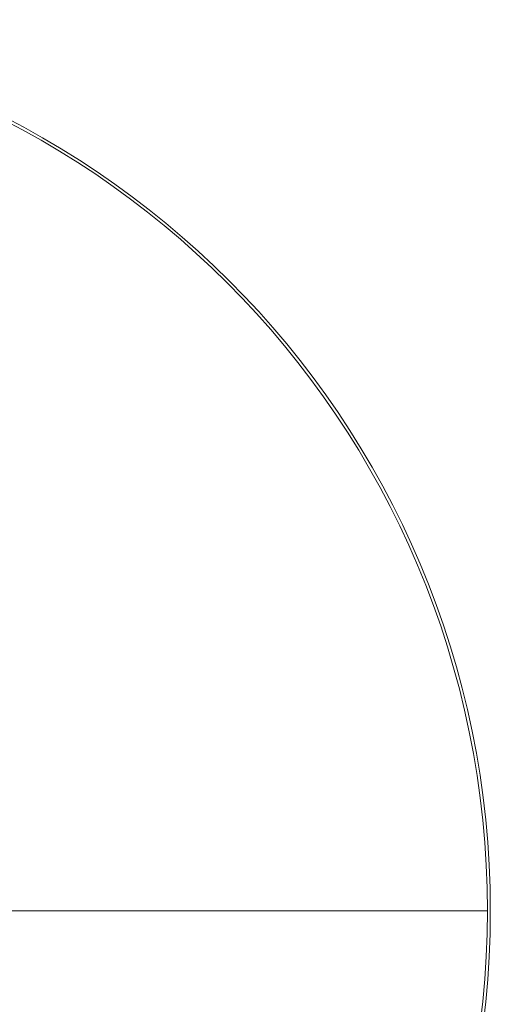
# Model space of a CAD drawing. Header units: inches. Extents: x 55.8 to 127.3, y 37.5 to 109.
# Tile 12 of 12: x 108.4 to 127.3, y 69.5 to 109. Entities that reach past the tile are written whole.
import ezdxf

# ---------------------------------------------------------------- set-up
doc = ezdxf.new("R2010")
doc.units = ezdxf.units.IN
doc.header["$MEASUREMENT"] = 0
doc.linetypes.add('SLD-Solid', pattern=[0])

msp = doc.modelspace()

# ---------------------------------------------------------------- linework, layer by layer
at = {"color": 7, "linetype": 'SLD-Solid', "lineweight": 15}
msp.add_line((55.869, 73.212), (127.133, 73.212), dxfattribs=at)
msp.add_line((55.869, 73.212), (127.133, 73.212), dxfattribs=at)
for radius in [35.75, 35.632]:
    msp.add_circle((91.501, 73.212), radius, dxfattribs=at)
for start, end in [(0, 180), (180, 0)]:
    msp.add_arc((91.501, 73.212), 35.632, start, end, dxfattribs=at)

doc.saveas('drawing.dxf')
